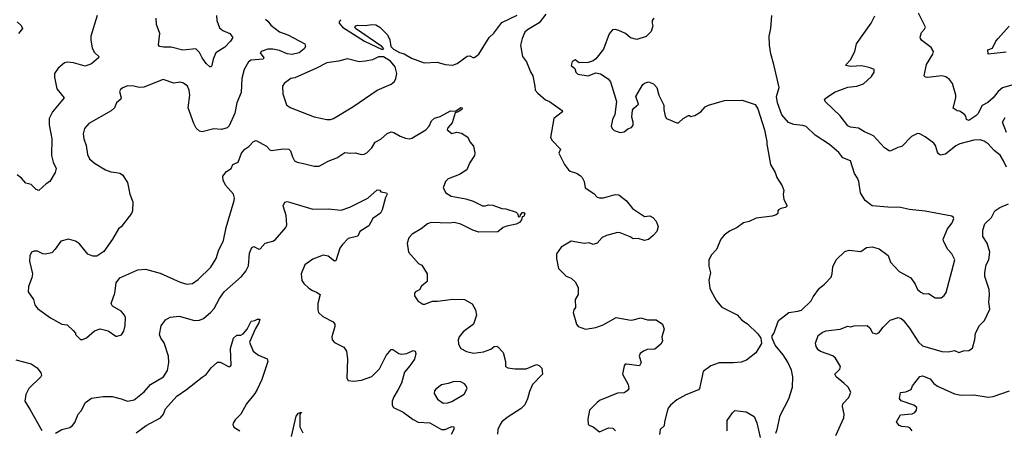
# Model space of a CAD drawing. Extents: x 2133489 to 2292442, y 756223 to 916462.
# Tile 254 of 256: x 2223466 to 2231121, y 845829 to 849022. Entities that reach past the tile are written whole.
import ezdxf

# ---------------------------------------------------------------- set-up
doc = ezdxf.new("R2010")
doc.units = 0

msp = doc.modelspace()

# ---------------------------------------------------------------- linework, layer by layer
at = {"layer": '0CON20XD'}
for points in [[(2224068.1, 849055), (2224019.4, 848895), (2224018.1, 848865), (2224030.7, 848800.7), (2224046.6, 848766.6), (2224081.2, 848735), (2224078.8, 848725), (2224025, 848680), (2223975, 848660), (2223885, 848687.5), (2223835, 848692.5), (2223815, 848687.5), (2223764.1, 848645.9), (2223735.7, 848605), (2223735.7, 848575), (2223754.4, 848485), (2223810.8, 848415), (2223721.4, 848305), (2223694.4, 848255), (2223694.4, 848205), (2223715.5, 848095), (2223713.3, 847965), (2223725.6, 847915), (2223749.1, 847865), (2223741.5, 847835), (2223700, 847765), (2223671.4, 847745), (2223615, 847693.8), (2223595, 847700.8), (2223555, 847740.8), (2223515, 847750.8), (2223480.7, 847790.7), (2223446.6, 847816.6)], [(2224996, 849055), (2224999.2, 849015), (2225020.3, 848960.3), (2225045, 848937.5), (2225098.8, 848915), (2225123.3, 848885), (2225106.2, 848855), (2225061.4, 848808.6), (2224992.5, 848765), (2224970, 848715), (2224961.2, 848665), (2224955, 848656.7), (2224945, 848656.7), (2224915, 848681.2), (2224884.4, 848725), (2224865, 848766.2), (2224835, 848796.2), (2224735, 848785.6), (2224645, 848809.4), (2224585, 848807.5), (2224553.3, 848815), (2224546.2, 848826.2), (2224555.8, 848915), (2224530, 848985), (2224528.2, 849035)], [(2225957.5, 849025), (2225960, 849015), (2225950, 849005), (2225950, 848995), (2225976.7, 848965), (2226146.2, 848855), (2226285, 848790), (2226297.5, 848795), (2226282.5, 848815), (2226077.5, 848955), (2226072.5, 848965), (2226080, 848975), (2226095, 848978.8), (2226155, 848977.5), (2226205, 848985.8), (2226235, 848982), (2226265, 848963.8), (2226325, 848903.8), (2226342.9, 848865), (2226350.8, 848815), (2226372.5, 848792.5), (2226418.1, 848768.1), (2226455, 848758.1), (2226512.1, 848722.1), (2226611.9, 848688.1), (2226711.7, 848691.7), (2226775, 848674), (2226835, 848668.8), (2226867.3, 848682.7), (2226945, 848738.8), (2226965, 848741.2), (2226995, 848726.7), (2227005, 848730), (2227036, 848755), (2227116, 848885), (2227151.7, 848918.3), (2227215, 849000), (2227335, 849058.1)], [(2227556.2, 849065), (2227505, 848997.5), (2227415.6, 848944.4), (2227394.5, 848925.5), (2227371.9, 848875), (2227360, 848825), (2227374.4, 848735), (2227405.8, 848695.8), (2227436.9, 848616.9), (2227455, 848586.2), (2227472.5, 848505), (2227474, 848475), (2227495, 848450), (2227555, 848398.8), (2227586.7, 848385), (2227683.3, 848315), (2227686.7, 848305), (2227618.8, 848255), (2227594, 848105), (2227605, 848082), (2227670, 848015), (2227657.5, 847985), (2227702.5, 847895), (2227734.2, 847854.2), (2227745, 847843.3), (2227795, 847830), (2227825, 847811.2), (2227840, 847795), (2227854, 847765), (2227863.3, 847715), (2227930.5, 847670.5), (2227955, 847643.3), (2227975, 847636.2), (2228005, 847636), (2228095, 847662.9), (2228125, 847659.2), (2228185, 847614.3), (2228232, 847555), (2228315, 847496.2), (2228325, 847492), (2228365, 847496.9), (2228388.8, 847485), (2228415.4, 847455), (2228430, 847415), (2228420, 847375), (2228392.5, 847345), (2228356.1, 847313.9), (2228325, 847306.2), (2228275, 847321.2), (2228235, 847316.7), (2228212.5, 847332.5), (2228135, 847364.3), (2228115, 847367.1), (2228027.5, 847345), (2227995, 847327.5), (2227955.8, 847284.2), (2227925, 847273.3), (2227895, 847286), (2227855, 847280.8), (2227755, 847300.8), (2227675.7, 847254.3), (2227639.5, 847200.5), (2227639.2, 847165), (2227655, 847087.5), (2227715, 847028.8), (2227755, 847013.3), (2227785, 846982.5), (2227809.3, 846939.3), (2227808.8, 846885), (2227783.8, 846845), (2227788, 846785), (2227774.5, 846765.5), (2227770, 846745), (2227796.5, 846655), (2227809.2, 846635), (2227865.5, 846615.5), (2227945, 846629.1), (2228001.5, 846648.5), (2228105, 846706.2), (2228203.3, 846686.7), (2228225, 846686), (2228295, 846703.3), (2228348.3, 846688.3), (2228415, 846688.8), (2228465, 846653.3), (2228475.8, 846615), (2228460, 846555), (2228463, 846523), (2228452, 846498), (2228405, 846460.8), (2228345, 846458.2), (2228315.3, 846444.7), (2228290.9, 846425), (2228282.7, 846405), (2228297.3, 846355), (2228285, 846330), (2228185, 846342.9), (2228175, 846342.5), (2228165, 846331.2), (2228154.2, 846265), (2228197.1, 846185), (2228201.1, 846155), (2228189.5, 846135), (2228165, 846119.6), (2228115, 846117.5), (2227975, 846060), (2227955, 846046.2), (2227897.5, 845985), (2227883.3, 845915), (2227887, 845877), (2227895, 845867.5), (2227925, 845856.7), (2227975, 845817.5), (2228045, 845848.8), (2228077.5, 845845), (2228098.8, 845825)], [(2230428.6, 846965), (2230447.5, 846925), (2230471.9, 846901.9), (2230495, 846891.1), (2230532.3, 846892.3), (2230585, 846860), (2230630.7, 846859.3), (2230655, 846877.5), (2230669.7, 846900.3), (2230738, 847155), (2230712.3, 847202.3), (2230681.2, 847235), (2230650, 847295), (2230646.7, 847315), (2230680, 847395), (2230715, 847442.5), (2230728, 847475), (2230726, 847485), (2230713, 847493), (2230505, 847534.3), (2230385, 847545.6), (2230315, 847560.9), (2230215, 847563.2), (2230093.8, 847575), (2230040.8, 847615), (2230004.5, 847674.5), (2229989.4, 847765), (2229978.9, 847788.9), (2229955.6, 847825), (2229925.6, 847925.6), (2229865, 847948), (2229835, 847988.8), (2229761.7, 848051.7), (2229651.2, 848125), (2229581.2, 848191.2), (2229555, 848200), (2229485, 848206), (2229443.2, 848223.2), (2229393, 848283), (2229357.5, 848375), (2229349.4, 848425), (2229370, 848495), (2229330, 848675), (2229306, 848756), (2229295.8, 848825), (2229294.3, 848895), (2229305.7, 848955), (2229312.9, 849055)], [(2231138.2, 847875), (2231116.4, 847925), (2231088.5, 847968.5), (2231042.5, 848005), (2230995, 848055.8), (2230965, 848077.1), (2230935, 848087.8), (2230885, 848086.7), (2230775, 848057.3), (2230745, 848040.5), (2230665, 847976.7), (2230625, 847970), (2230609.1, 847979.1), (2230601.8, 847991.8), (2230586.7, 848045), (2230573.3, 848063.3), (2230505, 848112.2), (2230465, 848134.4), (2230446.8, 848136.8), (2230399.2, 848115), (2230325, 848036), (2230292.4, 848027.6), (2230235, 848000.8), (2230225, 848002), (2230191.2, 848025), (2230105, 848118.6), (2230035, 848149.2), (2229988.5, 848178.5), (2229925, 848185.7), (2229905, 848195.6), (2229845, 848275.8), (2229728.8, 848385), (2229722.5, 848405), (2229745, 848420), (2229802.3, 848457.7), (2229905, 848498), (2229975, 848506.2), (2230026.1, 848523.9), (2230089.3, 848580.7), (2230110, 848615), (2230110, 848635), (2230079.3, 848649.3), (2230013, 848663), (2229925, 848658), (2229890, 848665), (2229892.5, 848675), (2229925, 848710), (2229960, 848775), (2229972, 848835), (2230085.5, 848994.5), (2230115, 849052.5)], [(2231225, 848526.7), (2231107.7, 848492.3), (2231075, 848463.8), (2231035.6, 848414.4), (2230992.5, 848377.5), (2230950, 848355), (2230915, 848291.2), (2230900, 848275), (2230845, 848238.6), (2230826.7, 848245), (2230822.3, 848272.3), (2230815, 848281.2), (2230775, 848311.2), (2230754.1, 848314.1), (2230723.3, 848335), (2230744, 848415), (2230744, 848435), (2230718.9, 848525), (2230696.6, 848556.6), (2230667, 848577), (2230635, 848585.5), (2230525, 848572.9), (2230507.5, 848575), (2230498.8, 848585), (2230515.7, 848675), (2230565.8, 848755), (2230572, 848775), (2230553.8, 848805), (2230480.5, 848860.5), (2230470, 848875), (2230466.7, 848886.7), (2230477, 848923), (2230501.9, 848948.1), (2230509.2, 848965), (2230453.6, 849073.6)], [(2223447.5, 849005), (2223478.3, 848978.3), (2223487.5, 848955), (2223456.7, 848915)], [(2225377.2, 849027.2), (2225399.1, 849009.1), (2225419.3, 848979.3), (2225485, 848927.1), (2225550, 848905), (2225684, 848835), (2225689.2, 848815), (2225677.5, 848795), (2225640, 848765), (2225585, 848752.7), (2225545, 848757.9), (2225485, 848782), (2225435, 848793.6), (2225395, 848792.1), (2225344.7, 848775.3), (2225334.6, 848765.4), (2225363.3, 848725), (2225360, 848715), (2225265, 848706.4), (2225245.7, 848695), (2225210.4, 848635), (2225194, 848566), (2225187.8, 848455), (2225155.6, 848375), (2225140, 848295), (2225095, 848197.5), (2225078.8, 848181.2), (2225035, 848169.2), (2224975, 848172.5), (2224885, 848150), (2224865, 848155.8), (2224837.9, 848177.9), (2224821.4, 848215), (2224776.6, 848336.6), (2224789.5, 848435), (2224783.5, 848475), (2224770, 848505), (2224739.8, 848529.8), (2224715, 848536.7), (2224665, 848529.1), (2224583, 848557), (2224432.1, 848497.9), (2224395, 848494.3), (2224354.2, 848505.8), (2224305, 848507.5), (2224267.7, 848492.3), (2224250.7, 848479.3), (2224243.3, 848465), (2224256.2, 848415), (2224253.3, 848405), (2224220, 848375), (2224203, 848337), (2224176.6, 848313.4), (2224005, 848216), (2223970, 848175), (2223960, 848135), (2223966.2, 848095), (2223984.2, 848044.2), (2223993, 847973), (2224009.7, 847939.7), (2224046.8, 847906.8), (2224133.6, 847853.6), (2224175, 847838.1), (2224217, 847833), (2224245, 847829.2), (2224265, 847816.2), (2224305.5, 847755.5), (2224322.5, 847665), (2224347.1, 847605), (2224342.5, 847535), (2224335.8, 847515), (2224255, 847411.2), (2224233.3, 847395), (2224188, 847315), (2224119.4, 847220.6), (2224065, 847182), (2224035, 847182.5), (2223995, 847200), (2223930.3, 847280.3), (2223899.1, 847299.1), (2223845, 847316), (2223785, 847300), (2223743, 847237), (2223715, 847210), (2223665, 847200), (2223645, 847202.5), (2223605, 847223.3), (2223577, 847223), (2223557, 847213), (2223543.9, 847186.1), (2223543.3, 847145), (2223566.2, 847045), (2223561.2, 847015), (2223533.9, 846946.1), (2223533.3, 846905), (2223574, 846845), (2223583.8, 846805), (2223605.9, 846775.9), (2223705, 846703.3), (2223795, 846653.8), (2223835, 846648.8), (2223882.5, 846605), (2223900, 846585), (2223900, 846575), (2223940, 846535), (2223955, 846533.8), (2223985, 846548.8), (2224046.8, 846603.2), (2224091.2, 846618.8), (2224155, 846602.5), (2224215, 846560), (2224225, 846560), (2224258.3, 846571.7), (2224275, 846600), (2224285.8, 846645), (2224288, 846705), (2224281.2, 846725), (2224256.2, 846755), (2224186.7, 846795), (2224176.2, 846815), (2224205.8, 846895), (2224215.8, 846975), (2224245, 847015.8), (2224384.2, 847075.8), (2224445, 847080.8), (2224558.6, 847051.4), (2224715, 846980.5), (2224765, 846964.4), (2224809.1, 846970.9), (2224855, 847000.8), (2224951.5, 847098.5), (2224992.9, 847165), (2225012.9, 847225), (2225050.5, 847305), (2225071.1, 847405), (2225134, 847615), (2225136, 847635), (2225128, 847665), (2225065.9, 847735.9), (2225047.5, 847775), (2225045.8, 847805), (2225075, 847841.2), (2225110, 847865), (2225124.5, 847895.5), (2225165.6, 847914.4), (2225192, 847985), (2225215.6, 848014.4), (2225246.7, 848035), (2225283.3, 848075), (2225305, 848082), (2225385, 848040), (2225410.5, 848010.5), (2225423.9, 848003.9), (2225515, 848018.6), (2225557.5, 848015), (2225571.2, 848001.2), (2225586, 847955), (2225603.8, 847925), (2225624.4, 847914.4), (2225672.5, 847905), (2225755, 847884.4), (2225795, 847884.3), (2225865, 847921.4), (2225932.2, 847947.8), (2225995, 847989.2), (2226035, 847984.2), (2226075, 847988), (2226125, 847973.8), (2226145, 847977.5), (2226165, 847986.7), (2226204, 848025), (2226230.7, 848069.3), (2226275, 848092.5), (2226323.2, 848136.8), (2226355, 848149.4), (2226375, 848145.6), (2226425, 848115.6), (2226465, 848100), (2226495, 848095.8), (2226515, 848100.8), (2226625, 848166), (2226649.2, 848195), (2226669.2, 848235), (2226692.4, 848257.6), (2226735, 848268.6), (2226815, 848314), (2226855, 848310), (2226895, 848339.2), (2226907.6, 848337.6), (2226903.8, 848325), (2226876.2, 848305), (2226851.7, 848298.3), (2226829.1, 848220.9), (2226795, 848181.2), (2226790.8, 848165), (2226825, 848136.2), (2226865, 848146.7), (2226900.7, 848140.7), (2226949.5, 848109.5), (2226965, 848072.5), (2226995, 848040), (2227006, 847986), (2227002, 847965), (2226964.1, 847905.9), (2226943.8, 847855), (2226885, 847817.5), (2226798, 847785), (2226777.5, 847765), (2226758.8, 847715), (2226780, 847675), (2226820.3, 847650.3), (2226935, 847630), (2226992.2, 847612.2), (2227065, 847575.7), (2227085, 847574.4), (2227115, 847582.9), (2227145, 847580), (2227215, 847553.8), (2227245, 847551.2), (2227325, 847525.8), (2227337.5, 847515), (2227345, 847490), (2227358.3, 847491.7), (2227360, 847505), (2227375, 847523.3), (2227385, 847523.3), (2227393.3, 847515), (2227385, 847492.5), (2227371.7, 847488.3), (2227367.5, 847465), (2227353.3, 847445), (2227325, 847430.8), (2227252.4, 847417.6), (2227226.2, 847405), (2227185, 847372.5), (2227035, 847370.4), (2226990, 847385), (2226931.9, 847415), (2226895, 847432.7), (2226845, 847446.2), (2226805, 847439.5), (2226665, 847444.3), (2226637.5, 847435), (2226586.7, 847395), (2226516.7, 847355), (2226493, 847327), (2226480, 847285), (2226490, 847215), (2226566.2, 847126.2), (2226593.9, 847113.9), (2226633.3, 847045), (2226633.3, 846985), (2226590.5, 846949.5), (2226575, 846922.5), (2226542.5, 846905), (2226536.7, 846895), (2226536.7, 846875), (2226562.5, 846835), (2226600.5, 846810.5), (2226615, 846808.8), (2226675, 846832.5), (2226715, 846831.9), (2226835, 846848.2), (2226925, 846846.2), (2226983, 846813), (2227010, 846765), (2227016.9, 846725), (2226994.4, 846655), (2226915, 846595.6), (2226883.8, 846555), (2226875, 846532.5), (2226878.1, 846498.1), (2226895, 846464.2), (2226940.7, 846440.7), (2226995, 846429.4), (2227071.2, 846438.8), (2227128.9, 846461.1), (2227155, 846481.2), (2227175, 846483.8), (2227185, 846478.8), (2227223.9, 846433.9), (2227243.3, 846365), (2227243.8, 846325), (2227262.5, 846315), (2227315, 846306.9), (2227405, 846308.1), (2227485, 846340), (2227505, 846333.8), (2227525, 846312.5), (2227530, 846265), (2227454.3, 846185), (2227429.7, 846130.3), (2227415.4, 846074.6), (2227392.6, 846027.4), (2227365, 845999.2), (2227255, 845927.8), (2227215.6, 845895), (2227200.6, 845875), (2227184.1, 845834.1), (2227181.7, 845798.3)], [(2228397.5, 849035), (2228383.3, 849015), (2228382.5, 848995), (2228390, 848975), (2228375, 848930), (2228337, 848893), (2228265, 848868.8), (2228215, 848881.2), (2228175.8, 848915.8), (2228125, 848938.8), (2228095, 848946.2), (2228075, 848943.3), (2228048.3, 848911.7), (2228005, 848792.5), (2227945, 848717.5), (2227925, 848702.5), (2227885, 848690), (2227815, 848686.7), (2227785, 848710), (2227762.7, 848697.3), (2227753.3, 848665), (2227783.3, 848643.3), (2227791.2, 848615), (2227805, 848598.8), (2227885, 848585.7), (2227945, 848608.8), (2227981.7, 848601.7), (2228042.7, 848562.7), (2228059.1, 848539.1), (2228070.8, 848505), (2228105.7, 848385), (2228094.2, 848285.8), (2228076.2, 848245), (2228063.6, 848193.6), (2228072.5, 848175), (2228089.3, 848159.3), (2228134, 848144), (2228165, 848151.2), (2228195, 848173.8), (2228222.5, 848185), (2228235, 848202.5), (2228236.2, 848225), (2228225.8, 848265), (2228231.7, 848318.3), (2228241.2, 848335), (2228276.2, 848365), (2228257.5, 848425), (2228311.2, 848518.8), (2228325, 848530), (2228355, 848540), (2228393.6, 848523.6), (2228420, 848495), (2228436.2, 848435), (2228473.6, 848356.4), (2228474.2, 848325), (2228485, 848272.5), (2228494.2, 848255), (2228575, 848220.8), (2228588.6, 848221.4), (2228625, 848253.8), (2228665, 848277.5), (2228677, 848277), (2228680, 848270), (2228715, 848276.7), (2228762.5, 848305), (2228796.7, 848345), (2228821.2, 848358.8), (2228945, 848393.3), (2229083.3, 848396.7), (2229183.6, 848363.6), (2229205, 848330), (2229256.2, 848165), (2229276.1, 848076.1), (2229274.1, 848054.1), (2229303.8, 847895), (2229338.8, 847835), (2229353.9, 847793.9), (2229395, 847730), (2229407.5, 847695), (2229402.5, 847665), (2229407.5, 847625), (2229433.3, 847575), (2229419.5, 847560.5), (2229385, 847553.3), (2229367, 847543), (2229360, 847535), (2229360, 847515), (2229347.5, 847505), (2229316.3, 847493.7), (2229192.2, 847477.8), (2229137.7, 847452.3), (2229095, 847441.2), (2229045, 847406.2), (2228985, 847376.7), (2228944.1, 847345.9), (2228916.7, 847315), (2228883.8, 847235), (2228845.9, 847194.1), (2228823.8, 847155), (2228824.5, 847104.5), (2228837.5, 847052.5), (2228823.6, 846996.4), (2228832.5, 846935), (2228841.7, 846911.7), (2228883.8, 846835), (2228925, 846786.7), (2229045, 846726.2), (2229080, 846685), (2229125, 846656.7), (2229205, 846578.8), (2229229.2, 846545), (2229233.3, 846505), (2229189.5, 846430.5), (2229115.9, 846374.1), (2229075, 846360), (2229015, 846353.3), (2228905, 846353.8), (2228839.5, 846330.5), (2228781.2, 846285), (2228752.5, 846155), (2228745, 846142.5), (2228645, 846103.8), (2228575.5, 846064.5), (2228525, 846023.8), (2228508.7, 846001.3), (2228499.4, 845975), (2228478.5, 845895), (2228477.5, 845862.5), (2228445.5, 845834.5), (2228440.4, 845795)], [(2231135, 848770.4), (2230995, 848754), (2230992.5, 848787.5), (2231029.8, 848800.2), (2231056.7, 848855), (2231074.4, 848875), (2231158.3, 848971.7)], [(2225855, 848246.2), (2225883.6, 848246.4), (2225905, 848253.8), (2226056.7, 848345), (2226245, 848474), (2226355, 848520.8), (2226379.3, 848540.7), (2226391.9, 848565), (2226398.1, 848605), (2226385.6, 848655), (2226350.2, 848700.2), (2226295, 848732.5), (2226255.9, 848734.1), (2226209.4, 848710.6), (2226155, 848698.6), (2226105, 848695.6), (2226015, 848717.8), (2225945, 848699.4), (2225855, 848688.1), (2225775, 848644.6), (2225605, 848571.4), (2225575, 848564), (2225522.5, 848525), (2225510, 848505), (2225512, 848445), (2225541.2, 848361.2), (2225568.3, 848338.3), (2225755, 848265.7), (2225855, 848246.2)], [(2231139.5, 848145), (2231108.6, 848225), (2231129.4, 848260.6)], [(2224600.8, 846689.2), (2224635, 846710), (2224705, 846716.9), (2224825, 846683.1), (2224865, 846684.3), (2224895, 846697.5), (2224953.6, 846746.4), (2224978.6, 846775), (2225019.5, 846855), (2225055.7, 846905), (2225190.8, 847025), (2225225, 847066.2), (2225245, 847107.5), (2225252.7, 847207.3), (2225270.3, 847249.7), (2225287.7, 847257.7), (2225325, 847238.8), (2225335, 847240), (2225374.5, 847285.5), (2225435, 847300), (2225455, 847313.3), (2225534.4, 847405), (2225542.4, 847427.6), (2225538.3, 847498.3), (2225516, 847575), (2225526.4, 847603.6), (2225545, 847608.8), (2225565, 847604.2), (2225745, 847548.8), (2225865, 847551.2), (2225965, 847542), (2226032.5, 847565), (2226173.3, 847635), (2226245, 847700), (2226265, 847696.2), (2226273.8, 847683.8), (2226318.8, 847675), (2226324.2, 847665), (2226309.4, 847640.6), (2226285.2, 847544.8), (2226271.6, 847518.4), (2226211.5, 847475), (2226180, 847420), (2226112, 847375), (2226095, 847337.5), (2226020.7, 847319.3), (2225975, 847274), (2225955.6, 847244.4), (2225925, 847146.7), (2225915, 847143.8), (2225864.2, 847184.2), (2225825, 847191.4), (2225745, 847160.6), (2225684.4, 847115), (2225654.3, 847045), (2225658.6, 846995), (2225675, 846970), (2225715, 846933.8), (2225742.5, 846915), (2225774.1, 846904.1), (2225803.3, 846885), (2225783.9, 846813.9), (2225783.3, 846765), (2225790, 846745), (2225822.7, 846712.7), (2225902.3, 846672.3), (2225916.7, 846655), (2225916, 846635), (2225892, 846555), (2225895, 846532.5), (2225915, 846511.2), (2225986.7, 846475), (2226006, 846445), (2226015.7, 846384.3), (2226010, 846235), (2226020, 846215), (2226065, 846211.9), (2226125, 846218.8), (2226203.6, 846246.4), (2226262.4, 846307.6), (2226315, 846410), (2226355, 846457.5), (2226367.9, 846457.9), (2226415, 846427.1), (2226435, 846420.6), (2226475, 846426.7), (2226525, 846450.6), (2226542, 846445), (2226545.5, 846425), (2226535, 846383.3), (2226500.3, 846329.7), (2226457.8, 846282.2), (2226434.5, 846195.5), (2226408.1, 846145), (2226375, 846088.8), (2226362.9, 846055), (2226362.5, 846025), (2226373.8, 846005), (2226448.7, 845968.7), (2226525, 845913.6), (2226565, 845893.2), (2226656.1, 845886.1), (2226745, 845836.2), (2226773.9, 845836.1), (2226825, 845857.1), (2226842.5, 845855), (2226842.9, 845835), (2226820, 845795)], [(2229811.4, 845788.6), (2229874.4, 845925), (2229876.9, 845955), (2229864.2, 846015), (2229865.9, 846034.1), (2229912, 846085), (2229927.5, 846125), (2229907.5, 846165), (2229874.6, 846194.6), (2229814.3, 846245), (2229803.3, 846265), (2229842.9, 846305), (2229848.5, 846325), (2229809.3, 846389.3), (2229787.2, 846407.2), (2229691.7, 846441.7), (2229673.3, 846455), (2229659.5, 846479.5), (2229654.2, 846505.8), (2229674.3, 846565.7), (2229705, 846590), (2229735, 846601.4), (2229844.2, 846615.8), (2229905, 846637.5), (2229925, 846632.5), (2229955, 846642.5), (2230055, 846643.3), (2230076.1, 846626.1), (2230097.1, 846587.1), (2230125, 846578.6), (2230145, 846588), (2230178.5, 846631.5), (2230235, 846684.4), (2230295, 846707.3), (2230319.1, 846699.1), (2230335, 846684.3), (2230385, 846624.2), (2230453.5, 846515), (2230485, 846484.5), (2230635, 846442.5), (2230685, 846438), (2230735, 846450), (2230767, 846433), (2230805, 846446.7), (2230845, 846448.8), (2230873, 846467), (2230892, 846535), (2230896.2, 846585), (2230928, 846645), (2230968.3, 846681.7), (2231008.3, 846771.7), (2231001.2, 846825), (2231007.5, 846882.5), (2231004.6, 846925), (2230970, 847025), (2230968.8, 847055), (2230981.1, 847115), (2231001.1, 847155), (2231007.8, 847215), (2230988.9, 847285), (2230954.4, 847335), (2230953.5, 847385), (2230969.4, 847435), (2231021.1, 847485), (2231048.6, 847535), (2231087.8, 847562.2), (2231155, 847590.8)], [(2229343.9, 845806.1), (2229356, 845835), (2229378.8, 845945), (2229445.6, 846074.4), (2229475.8, 846165), (2229477.5, 846245), (2229465.7, 846295.7), (2229437.8, 846357.8), (2229402.9, 846415), (2229341.2, 846491.2), (2229315.8, 846545), (2229315.9, 846564.1), (2229328.9, 846581.1), (2229366.6, 846683.4), (2229445, 846745.6), (2229515.4, 846754.6), (2229545, 846764.4), (2229620.8, 846835), (2229635, 846866.2), (2229685, 846933.8), (2229723.8, 846965), (2229775, 847020), (2229784, 847045), (2229789.5, 847100.5), (2229813.3, 847155), (2229881.7, 847218.3), (2229915, 847230), (2230005, 847220), (2230050.5, 847249.5), (2230095, 847256.7), (2230149.5, 847239.5), (2230219.5, 847189.5), (2230236.4, 847136.4), (2230304.3, 847064.3), (2230394.3, 847014.3), (2230428.6, 846965)], [(2223745, 845806), (2223795, 845833.8), (2223855, 845850.8), (2223878, 845865), (2223895, 845890), (2223920.8, 845955), (2223945, 845981.2), (2223976.9, 846045), (2224025, 846078.1), (2224115, 846092.5), (2224185, 846091.5), (2224254.2, 846074.2), (2224304.1, 846054.1), (2224355, 846065.8), (2224435, 846126.9), (2224484.4, 846185), (2224584.7, 846245.3), (2224616.1, 846293.9), (2224626.7, 846355), (2224624.4, 846405), (2224589.7, 846509.7), (2224562.9, 846545), (2224554.4, 846575), (2224565, 846642.5), (2224600.8, 846689.2)], [(2224885, 846243.3), (2224915, 846263.3), (2224954.3, 846315.7), (2225005, 846360), (2225025, 846358.8), (2225095, 846322.5), (2225105, 846327.5), (2225110, 846335), (2225105.7, 846465), (2225128.8, 846545), (2225155, 846567.5), (2225185, 846567.5), (2225205, 846578.8), (2225235, 846616.2), (2225265, 846678), (2225295, 846683.3), (2225315, 846694), (2225332.5, 846692.5), (2225325.4, 846665), (2225298.5, 846621.5), (2225253.3, 846515), (2225282.5, 846445), (2225323.9, 846413.9), (2225390, 846385), (2225396.7, 846365), (2225348.6, 846225), (2225312.9, 846145), (2225295, 846114), (2225228.8, 846035), (2225185.6, 845954.4), (2225140.9, 845909.1), (2225126.2, 845885), (2225123.9, 845873.9), (2225132.3, 845852.3), (2225177.5, 845825)], [(2223435.9, 846375.9), (2223555.7, 846345.7), (2223602.5, 846315), (2223631.2, 846275), (2223636.2, 846255), (2223630, 846245), (2223538, 846155), (2223515, 846107.5), (2223507.5, 846055), (2223548.3, 845988.3), (2223638.3, 845828.3)], [(2224372, 845808), (2224448.8, 845865), (2224560, 845925), (2224583.8, 845955), (2224600, 845995), (2224688, 846095), (2224763.8, 846145), (2224885, 846243.3)], [(2226758.7, 846038.7), (2226795, 846042.2), (2226825, 846051.9), (2226921.3, 846108.7), (2226946, 846155), (2226938.8, 846175), (2226925, 846190), (2226895.5, 846205.5), (2226845, 846208.6), (2226797.6, 846192.4), (2226746.4, 846183.6), (2226700.9, 846149.1), (2226692, 846135), (2226690, 846115), (2226715, 846070), (2226758.7, 846038.7)], [(2230405, 845823.8), (2230390, 845845), (2230375, 845852.5), (2230325, 845858), (2230305, 845866.2), (2230283.3, 845895), (2230315, 845948.8), (2230405, 845957.8), (2230425, 845967.1), (2230439.4, 845985), (2230441.1, 846005), (2230418.9, 846025), (2230318.8, 846058.8), (2230305.8, 846075), (2230315, 846122.5), (2230355, 846128.6), (2230396.7, 846145), (2230408, 846175), (2230465, 846246.7), (2230485, 846251.2), (2230545, 846228.8), (2230572.9, 846192.9), (2230600.8, 846170.8), (2230735, 846111.6), (2230785, 846102.2), (2230885, 846105.6), (2230995, 846087.1), (2231035, 846090.8), (2231162.5, 846135)], [(2228966.7, 845825), (2228966.7, 845905), (2229007.5, 845965), (2229027, 845983), (2229115, 845972.5), (2229177.5, 845935), (2229196.4, 845886.4), (2229223.6, 845773.6)], [(2225578.3, 845781.7), (2225615, 845940), (2225635, 845962.5), (2225655, 845970), (2225657.5, 845965), (2225648.3, 845961.7), (2225643.3, 845946.7), (2225643.8, 845855), (2225668.3, 845808.3)]]:
    msp.add_lwpolyline(points, dxfattribs=at)

doc.saveas('drawing.dxf')
